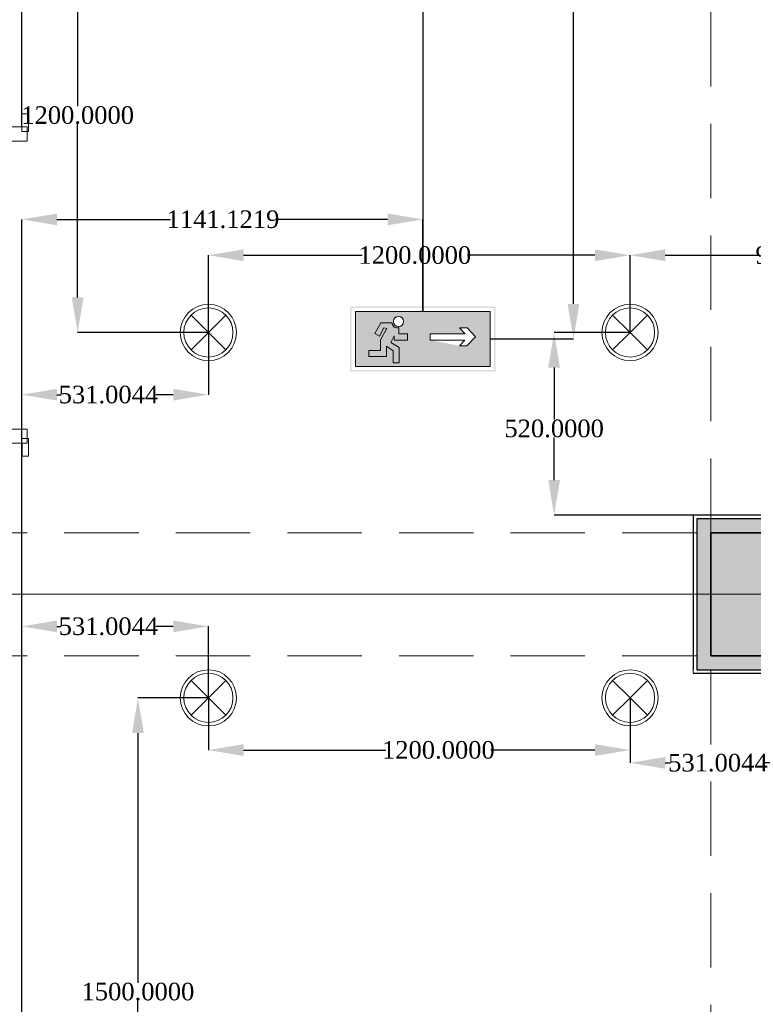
# Model space of a CAD drawing. Header units: millimetres. Extents: x 0 to 88385, y 0 to 41127.
# Tile 163 of 244: x 65089 to 67177, y 31496 to 34299. Entities that reach past the tile are written whole.
import ezdxf
from ezdxf.enums import TextEntityAlignment as Align

# ---------------------------------------------------------------- set-up
doc = ezdxf.new("R2010")
doc.units = ezdxf.units.MM
doc.header["$MEASUREMENT"] = 0
doc.linetypes.add('Dot & Dashed', pattern=[670.277762, 317.5, -176.388889, 0, -176.388874])
doc.linetypes.add('Hidden', pattern=[317.5, 211.666667, -105.833333])
for name, color, linetype in [('- ავარიული განათება', 7, 'Continuous'), ('- განათება', 7, 'Continuous'), ('New_Structural - Bearing', 7, 'Continuous'), ('Structural - Bearing', 7, 'Continuous'), ('Structural - Grid', 7, 'Continuous')]:
    doc.layers.add(name, color=color, linetype=linetype)
for name, color, linetype, lineweight in [('New_Archicad Doors_Pen_No__1', 7, 'Continuous', 13), ('New_Structural - Bearing_Pen_No__1', 7, 'Continuous', 13), ('Structural - Bearing_Pen_No__20', 1, 'Continuous', 0)]:
    doc.layers.add(name, color=color, linetype=linetype, lineweight=lineweight)
for name, color, linetype, lineweight, true_color in [('New_Interior - Lamp_Pen_No__77', 7, 'Continuous', 20, 0xffeb28), ('New_Structural - Bearing_Pen_No__255', 7, 'Continuous', 13, 0xe8e8e8), ('New_Structural - Bearing_Pen_No__5', 7, 'Continuous', 25, 0x40a5ff), ('Structural - Bearing_Pen_No__161', 7, 'Continuous', 13, 0x6a6a6a), ('Structural - Bearing_Pen_No__28', 7, 'Continuous', 35, 0xa80f02), ('Structural - Bearing_Pen_No__81', 7, 'Continuous', 20, 0x6a6a6a), ('Structural - Grid_Pen_No__81', 7, 'Continuous', 20, 0x6a6a6a)]:
    doc.layers.add(name, color=color, linetype=linetype, lineweight=lineweight, true_color=true_color)
doc.styles.add('GENERATED_STYLE_2', font='txt')
doc.styles.get("Standard").update_dxf_attribs({"font": 'sylfaen.ttf'})
doc.dimstyles.get("Standard").update_dxf_attribs({"dimtxt": 0.18, "dimasz": 0.18, "dimexe": 0.18, "dimexo": 0.0625, "dimgap": 0.09, "dimtad": 0, "dimtih": 1, "dimtoh": 1, "dimdec": 4, "dimzin": 0, "dimdsep": 46, "dimtxsty": 'Standard', "dimcen": 0.09, "dimadec": 0, "dimazin": 0, "dimtfac": 1, "dimtdec": 4, "dimtofl": 0, "dimtmove": 0, "dimatfit": 3, "dimfxl": 1, "dimtolj": 1, "dimtzin": 0, "dimarcsym": 0})

# ---------------------------------------------------------------- blocks, each defined once
blk = doc.blocks.new('Door_3')
at = {"layer": 'New_Archicad Doors_Pen_No__1', "color": 7, "linetype": 'Continuous', "lineweight": 13}
for p, q in [((370, 0), (370, 820)), ((370, 820), (410, 820)), ((410, 820), (410, 0)), ((-487, 0), (-487, 19)), ((-487, 19), (-437, 19)), ((-437, 0), (-487, 0)), ((-450, 0), (-487, 0)), ((-450, 0), (-487, 0)), ((-410, 0), (-450, 0)), ((-450, 0), (-450, -115)), ((-450, 0), (-450, -10)), ((-450, 0), (-450, -10)), ((-437, 19), (-437, 0)), ((-410, -115), (-410, 0)), ((410, 0), (370, 0)), ((450, 0), (410, 0)), ((410, 0), (410, -115)), ((437, 19), (487, 19)), ((437, 0), (437, 19)), ((487, 0), (437, 0)), ((450, -115), (450, 0)), ((450, 0), (450, -10)), ((450, 0), (450, -10)), ((450, 0), (487, 0)), ((450, 0), (487, 0)), ((487, 19), (487, 0)), ((-450, -10), (-450, -90)), ((-450, -10), (-450, -90)), ((450, -10), (450, -90)), ((450, -10), (450, -90)), ((-487, -119), (-487, -100)), ((-487, -100), (-437, -100)), ((-450, -100), (-487, -100)), ((-450, -100), (-487, -100)), ((-450, -90), (-450, -100)), ((-450, -90), (-450, -100)), ((-437, -100), (-437, -119)), ((437, -100), (487, -100)), ((437, -119), (437, -100)), ((450, -90), (450, -100)), ((450, -90), (450, -100)), ((450, -100), (487, -100)), ((450, -100), (487, -100)), ((487, -100), (487, -119)), ((-437, -119), (-487, -119)), ((-450, -115), (-410, -115)), ((410, -115), (450, -115)), ((487, -119), (437, -119))]:
    blk.add_line(p, q, dxfattribs=at)
blk.add_arc((410, 0), 820, 90, 180, dxfattribs=at)
blk = doc.blocks.new('Wall_61', base_point=(-19144.8, 39238))
at = {"layer": 'New_Structural - Bearing_Pen_No__1', "color": 7, "linetype": 'Continuous', "lineweight": 13}
for p, q in [((-19154.8, 33993.1), (-19144.8, 33993.1)), ((-19154.8, 33093.1), (-19144.8, 33093.1))]:
    blk.add_line(p, q, dxfattribs=at)
at = {"layer": 'New_Structural - Bearing_Pen_No__5', "color": 161, "linetype": 'Continuous', "lineweight": 25, "true_color": 0x40a5ff}
for p, q in [((-19144.8, 33993.1), (-19144.8, 34030.1)), ((-19144.8, 33093.1), (-19144.8, 33056.1))]:
    blk.add_line(p, q, dxfattribs=at)
at = {"layer": 'New_Structural - Bearing_Pen_No__5', "color": 161, "linetype": 'Continuous', "lineweight": 25, "true_color": 0x40a5ff, "flags": 128}
for points in [[(-19144.8, 33993.1), (-19144.8, 38988)], [(-19144.8, 22843.6), (-19144.8, 33093.1)]]:
    blk.add_lwpolyline(points, dxfattribs=at)
at = {"layer": 'New_Archicad Doors_Pen_No__1', "color": 7, "linetype": 'Continuous', "lineweight": 13, "xscale": -1, "zscale": 1000, "rotation": 89.99999999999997}
blk.add_blockref('Door_3', (-19244.8, 33543.1), dxfattribs=at)
blk = doc.blocks.new('Wall_172', base_point=(-16833.8, 32488))
at = {"layer": 'New_Structural - Bearing_Pen_No__255', "linetype": 'Continuous', "lineweight": 13, "true_color": 0xe8e8e8}
for points in [[(-17183.8, 32488), (-17223.8, 32488), (-17223.8, 32448)], [(-17183.8, 32488), (-17223.8, 32448), (-17183.8, 32448)], [(-17183.8, 32448), (-16833.8, 32448), (-16833.8, 32488), (-17183.8, 32488)]]:
    blk.add_hatch(color=254, dxfattribs=at).paths.add_polyline_path(points)
at = {"layer": 'New_Structural - Bearing_Pen_No__1', "color": 7, "linetype": 'Continuous', "lineweight": 13, "flags": 128}
blk.add_lwpolyline([(-17233.8, 32438), (-17233.8, 32448)], dxfattribs=at)
at = {"layer": 'New_Structural - Bearing_Pen_No__5', "color": 161, "linetype": 'Continuous', "lineweight": 25, "true_color": 0x40a5ff}
for p, q in [((-17223.8, 32488), (-17223.8, 32448)), ((-17223.8, 32448), (-17183.8, 32448)), ((-17183.8, 32448), (-16833.8, 32448)), ((-16833.8, 32448), (-16793.8, 32448))]:
    blk.add_line(p, q, dxfattribs=at)
at = {"layer": 'New_Structural - Bearing_Pen_No__5', "color": 161, "linetype": 'Continuous', "lineweight": 25, "true_color": 0x40a5ff, "flags": 128}
blk.add_lwpolyline([(-17233.8, 32438), (-16793.8, 32438)], dxfattribs=at)
blk = doc.blocks.new('Wall_173', base_point=(-17183.8, 32488))
at = {"layer": 'New_Structural - Bearing_Pen_No__255', "linetype": 'Continuous', "lineweight": 13, "true_color": 0xe8e8e8}
for points in [[(-17223.8, 32878), (-17183.8, 32838), (-17183.8, 32878)], [(-17223.8, 32838), (-17183.8, 32838), (-17223.8, 32878)], [(-17223.8, 32838), (-17223.8, 32488), (-17183.8, 32488), (-17183.8, 32838)]]:
    blk.add_hatch(color=254, dxfattribs=at).paths.add_polyline_path(points)
at = {"layer": 'New_Structural - Bearing_Pen_No__1', "color": 7, "linetype": 'Continuous', "lineweight": 13, "flags": 128}
blk.add_lwpolyline([(-17233.8, 32888), (-17223.8, 32888)], dxfattribs=at)
at = {"layer": 'New_Structural - Bearing_Pen_No__5', "color": 161, "linetype": 'Continuous', "lineweight": 25, "true_color": 0x40a5ff}
for p, q in [((-17183.8, 32878), (-17223.8, 32878)), ((-17223.8, 32878), (-17223.8, 32838)), ((-17223.8, 32838), (-17223.8, 32488)), ((-17223.8, 32488), (-17223.8, 32448))]:
    blk.add_line(p, q, dxfattribs=at)
at = {"layer": 'New_Structural - Bearing_Pen_No__5', "color": 161, "linetype": 'Continuous', "lineweight": 25, "true_color": 0x40a5ff, "flags": 128}
blk.add_lwpolyline([(-17233.8, 32888), (-17233.8, 32448)], dxfattribs=at)
blk = doc.blocks.new('Wall_174', base_point=(-17183.8, 32838))
at = {"layer": 'New_Structural - Bearing_Pen_No__255', "linetype": 'Continuous', "lineweight": 13, "true_color": 0xe8e8e8}
for points in [[(-17183.8, 32878), (-17183.8, 32838), (-16883.8, 32838), (-16883.8, 32878)], [(-16833.8, 32878), (-16873.8, 32878), (-16873.8, 32838), (-16833.8, 32838)]]:
    blk.add_hatch(color=254, dxfattribs=at).paths.add_polyline_path(points)
at = {"layer": 'New_Structural - Bearing_Pen_No__5', "color": 161, "linetype": 'Continuous', "lineweight": 25, "true_color": 0x40a5ff}
for p, q in [((-17183.8, 32878), (-17223.8, 32878)), ((-16883.8, 32878), (-17183.8, 32878)), ((-16883.8, 32878), (-16883.8, 32838)), ((-16833.8, 32878), (-16873.8, 32878)), ((-16793.8, 32878), (-16833.8, 32878))]:
    blk.add_line(p, q, dxfattribs=at)
at = {"layer": 'New_Structural - Bearing_Pen_No__5', "color": 161, "linetype": 'Continuous', "lineweight": 25, "true_color": 0x40a5ff, "flags": 128}
blk.add_lwpolyline([(-16793.8, 32888), (-17223.8, 32888)], dxfattribs=at)
blk = doc.blocks.new('Column_24', base_point=(-17008.8, 32663))
at = {"layer": 'Structural - Bearing_Pen_No__161', "linetype": 'Continuous', "lineweight": 0, "true_color": 0x6a6a6a}
blk.add_hatch(color=251, dxfattribs=at).paths.add_polyline_path([(-16833.8, 32488), (-16833.8, 32838), (-17183.8, 32838), (-17183.8, 32488)])
at = {"layer": 'Structural - Bearing_Pen_No__20', "color": 1, "linetype": 'Continuous', "lineweight": 0}
for p, q in [((-17008.8, 32743), (-17008.8, 32918)), ((-17088.8, 32663), (-17263.8, 32663)), ((-16928.8, 32663), (-16753.8, 32663)), ((-17008.8, 32583), (-17008.8, 32408))]:
    blk.add_line(p, q, dxfattribs=at)
blk.add_point((-17008.8, 32663), dxfattribs=at)
at = {"layer": 'Structural - Bearing_Pen_No__28', "color": 14, "linetype": 'Continuous', "lineweight": 35, "true_color": 0xa80f02, "flags": 128}
blk.add_lwpolyline([(-16833.8, 32488), (-16833.8, 32838), (-17183.8, 32838), (-17183.8, 32488)], close=True, dxfattribs=at)
blk = doc.blocks.new('Standard grid marker')
at = {"layer": 'Structural - Grid_Pen_No__81', "color": 251, "linetype": 'Continuous', "lineweight": 20, "true_color": 0x6a6a6a}
blk.add_line((1000, 0), (51328.1, 0), dxfattribs=at)
at = {"layer": 'Structural - Grid_Pen_No__81', "color": 251, "lineweight": 20, "true_color": 0x6a6a6a, "style": 'GENERATED_STYLE_2'}
for tag, p in [('AC_MarkerText_1_0', (-100, -144)), ('AC_MarkerText_1_1', (52428.1, -144))]:
    blk.add_attdef(tag, text='', height=100, rotation=180, dxfattribs=at).set_placement(p, align=Align.TOP_CENTER)
blk = doc.blocks.new('Beam_4', base_point=(-17008.8, 14663))
at = {"layer": 'Structural - Bearing_Pen_No__81', "color": 251, "linetype": 'Hidden', "lineweight": 20, "true_color": 0x6a6a6a}
for p, q in [((-17183.8, 32838), (-17183.8, 38888)), ((-17183.8, 26838), (-17183.8, 32488))]:
    blk.add_line(p, q, dxfattribs=at)
blk = doc.blocks.new('Beam_13', base_point=(-47008.8, 32663))
at = {"layer": 'Structural - Bearing_Pen_No__81', "color": 251, "linetype": 'Hidden', "lineweight": 20, "true_color": 0x6a6a6a}
for p, q in [((-22833.8, 32838), (-17183.8, 32838)), ((-22833.8, 32488), (-17183.8, 32488))]:
    blk.add_line(p, q, dxfattribs=at)
at = {"layer": 'Structural - Bearing_Pen_No__81', "color": 251, "linetype": 'Dot & Dashed', "lineweight": 20, "true_color": 0x6a6a6a}
blk.add_line((-47008.8, 32663), (991.2, 32663), dxfattribs=at)
blk = doc.blocks.new('Recessed Spot')
at = {"layer": 'New_Interior - Lamp_Pen_No__77', "color": 2, "linetype": 'Continuous', "lineweight": 20, "true_color": 0xffeb28}
for q in [(-49.5, 49.5), (49.5, 49.5), (-49.5, -49.5), (49.5, -49.5)]:
    blk.add_line((0, 0), q, dxfattribs=at)
at = {"layer": 'New_Interior - Lamp_Pen_No__77', "color": 2, "linetype": 'Continuous', "lineweight": 20, "true_color": 0xffeb28, "flags": 128}
blk.add_lwpolyline([(80, 0, 1), (-80, 0, 1)], format="xyb", close=True, dxfattribs=at)
at = {"layer": 'New_Interior - Lamp_Pen_No__77', "color": 2, "linetype": 'Continuous', "lineweight": 20, "true_color": 0xffeb28}
blk.add_circle((0, 0), 70, dxfattribs=at)
blk = doc.blocks.new('*D1215')
at = {"layer": '- განათება', "color": 0, "lineweight": -2, "transparency": 16777216}
for p, q in [((65626.5, 32367.9), (65626.5, 32219.3)), ((66826.5, 32367.9), (66826.5, 32219.3)), ((65726.5, 32219.5), (66131.4, 32219.5)), ((66726.5, 32219.5), (66430.6, 32219.5))]:
    blk.add_line(p, q, dxfattribs=at)
at = {"layer": '- განათება', "color": 0, "transparency": 16777216}
for points in [[(65726.5, 32236.2), (65726.5, 32202.8), (65626.5, 32219.5)], [(66726.5, 32236.2), (66726.5, 32202.8), (66826.5, 32219.5)]]:
    blk.add_solid(points, dxfattribs=at)
at = {"layer": 'Defpoints', "color": 0, "transparency": 16777216}
for p in [(65626.5, 32368), (66826.5, 32368), (65626.5, 32219.5)]:
    blk.add_point(p, dxfattribs=at)
at = {"layer": '- განათება', "color": 0, "transparency": 16777216, "insert": (66281, 32219.5), "char_height": 50, "attachment_point": 5}
blk.add_mtext('\\A1;{\\fSylfaen|b0|i0|c0|p18;1200.0000}', dxfattribs=at)
blk = doc.blocks.new('*D1216')
at = {"layer": '- განათება', "color": 0, "lineweight": -2, "transparency": 16777216}
for p, q in [((65095.5, 32374.3), (65095.5, 32571.7)), ((65195.5, 32571.5), (65207.4, 32571.5)), ((65526.5, 32571.5), (65476.6, 32571.5)), ((65626.5, 32368), (65626.5, 32571.7))]:
    blk.add_line(p, q, dxfattribs=at)
at = {"layer": '- განათება', "color": 0, "transparency": 16777216}
for points in [[(65195.5, 32588.1), (65195.5, 32554.8), (65095.5, 32571.5)], [(65526.5, 32588.1), (65526.5, 32554.8), (65626.5, 32571.5)]]:
    blk.add_solid(points, dxfattribs=at)
at = {"layer": 'Defpoints', "color": 0, "transparency": 16777216}
for p in [(65095.5, 32571.5), (65095.5, 32374.2), (65626.5, 32368)]:
    blk.add_point(p, dxfattribs=at)
at = {"layer": '- განათება', "color": 0, "transparency": 16777216, "insert": (65342, 32571.5), "char_height": 50, "attachment_point": 5}
blk.add_mtext('\\A1;{\\fSylfaen|b0|i0|c0|p18;531.0044}', dxfattribs=at)
blk = doc.blocks.new('*D1217')
at = {"layer": '- განათება', "color": 0, "lineweight": -2, "transparency": 16777216}
for p, q in [((66826.5, 32367.9), (66826.5, 32182.8)), ((67357.5, 32361.7), (67357.5, 32182.8)), ((66926.5, 32183), (66941.9, 32183)), ((67257.5, 32183), (67211.1, 32183))]:
    blk.add_line(p, q, dxfattribs=at)
at = {"layer": '- განათება', "color": 0, "transparency": 16777216}
for points in [[(66926.5, 32199.7), (66926.5, 32166.3), (66826.5, 32183)], [(67257.5, 32199.7), (67257.5, 32166.3), (67357.5, 32183)]]:
    blk.add_solid(points, dxfattribs=at)
at = {"layer": 'Defpoints', "color": 0, "transparency": 16777216}
for p in [(66826.5, 32368), (67357.5, 32361.7), (66826.5, 32183)]:
    blk.add_point(p, dxfattribs=at)
at = {"layer": '- განათება', "color": 0, "transparency": 16777216, "insert": (67076.5, 32183), "char_height": 50, "attachment_point": 5}
blk.add_mtext('\\A1;{\\fSylfaen|b0|i0|c0|p18;531.0044}', dxfattribs=at)
blk = doc.blocks.new('*D1223')
at = {"layer": '- განათება', "color": 0, "lineweight": -2, "transparency": 16777216}
for p, q in [((65626.4, 34608), (65254.2, 34608)), ((65254.4, 34508), (65254.4, 34052.1)), ((65254.4, 33508), (65254.4, 34000.9)), ((65626.4, 33408), (65254.2, 33408))]:
    blk.add_line(p, q, dxfattribs=at)
at = {"layer": '- განათება', "color": 0, "transparency": 16777216}
for points in [[(65237.7, 34508), (65271, 34508), (65254.4, 34608)], [(65237.7, 33508), (65271, 33508), (65254.4, 33408)]]:
    blk.add_solid(points, dxfattribs=at)
at = {"layer": 'Defpoints', "color": 0, "transparency": 16777216}
for p in [(65626.5, 34608), (65254.4, 33408), (65626.5, 33408)]:
    blk.add_point(p, dxfattribs=at)
at = {"layer": '- განათება', "color": 0, "transparency": 16777216, "insert": (65254.4, 34026.5), "char_height": 50, "attachment_point": 5}
blk.add_mtext('\\A1;{\\fSylfaen|b0|i0|c0|p18;1200.0000}', dxfattribs=at)
blk = doc.blocks.new('*D1224')
at = {"layer": '- განათება', "color": 0, "lineweight": -2, "transparency": 16777216}
for p, q in [((65626.5, 33407.9), (65626.5, 33230.8)), ((65095.5, 33033.8), (65095.5, 33231.2)), ((65195.5, 33231), (65207.4, 33231)), ((65526.5, 33231), (65476.6, 33231))]:
    blk.add_line(p, q, dxfattribs=at)
at = {"layer": '- განათება', "color": 0, "transparency": 16777216}
for points in [[(65195.5, 33247.7), (65195.5, 33214.3), (65095.5, 33231)], [(65526.5, 33247.7), (65526.5, 33214.3), (65626.5, 33231)]]:
    blk.add_solid(points, dxfattribs=at)
at = {"layer": 'Defpoints', "color": 0, "transparency": 16777216}
for p in [(65626.5, 33408), (65095.5, 33231), (65095.5, 33033.7)]:
    blk.add_point(p, dxfattribs=at)
at = {"layer": '- განათება', "color": 0, "transparency": 16777216, "insert": (65342, 33231), "char_height": 50, "attachment_point": 5}
blk.add_mtext('\\A1;{\\fSylfaen|b0|i0|c0|p18;531.0044}', dxfattribs=at)
blk = doc.blocks.new('*D1225')
at = {"layer": '- განათება', "color": 0, "lineweight": -2, "transparency": 16777216}
for p, q in [((66826.4, 33408), (66610.3, 33408)), ((66610.5, 33308), (66610.5, 33160.1)), ((66610.5, 32988), (66610.5, 33108.9)), ((67056.4, 32888), (66610.3, 32888))]:
    blk.add_line(p, q, dxfattribs=at)
at = {"layer": '- განათება', "color": 0, "transparency": 16777216}
for points in [[(66593.8, 33308), (66627.2, 33308), (66610.5, 33408)], [(66593.8, 32988), (66627.2, 32988), (66610.5, 32888)]]:
    blk.add_solid(points, dxfattribs=at)
at = {"layer": 'Defpoints', "color": 0, "transparency": 16777216}
for p in [(66826.5, 33408), (66610.5, 32888), (67056.5, 32888)]:
    blk.add_point(p, dxfattribs=at)
at = {"layer": '- განათება', "color": 0, "transparency": 16777216, "insert": (66610.5, 33134.5), "char_height": 50, "attachment_point": 5}
blk.add_mtext('\\A1;{\\fSylfaen|b0|i0|c0|p18;520.0000}', dxfattribs=at)
blk = doc.blocks.new('*D1226')
at = {"layer": '- განათება', "color": 0, "lineweight": -2, "transparency": 16777216}
for p, q in [((65626.5, 33408), (65626.5, 33628.2)), ((65726.5, 33628), (66064.4, 33628)), ((66726.5, 33628), (66363.6, 33628)), ((66826.5, 33408), (66826.5, 33628.2))]:
    blk.add_line(p, q, dxfattribs=at)
at = {"layer": '- განათება', "color": 0, "transparency": 16777216}
for points in [[(65726.5, 33644.7), (65726.5, 33611.3), (65626.5, 33628)], [(66726.5, 33644.7), (66726.5, 33611.3), (66826.5, 33628)]]:
    blk.add_solid(points, dxfattribs=at)
at = {"layer": 'Defpoints', "color": 0, "transparency": 16777216}
for p in [(65626.5, 33628), (65626.5, 33408), (66826.5, 33408)]:
    blk.add_point(p, dxfattribs=at)
at = {"layer": '- განათება', "color": 0, "transparency": 16777216, "insert": (66214, 33628), "char_height": 50, "attachment_point": 5}
blk.add_mtext('\\A1;{\\fSylfaen|b0|i0|c0|p18;1200.0000}', dxfattribs=at)
blk = doc.blocks.new('*D1227')
at = {"layer": '- განათება', "color": 0, "lineweight": -2, "transparency": 16777216}
for p, q in [((66826.5, 33408), (66826.5, 33628.2)), ((66926.5, 33628), (67191, 33628)), ((67691.5, 33628), (67459, 33628)), ((67791.5, 33408), (67791.5, 33628.2))]:
    blk.add_line(p, q, dxfattribs=at)
at = {"layer": '- განათება', "color": 0, "transparency": 16777216}
for points in [[(66926.5, 33644.7), (66926.5, 33611.3), (66826.5, 33628)], [(67691.5, 33644.7), (67691.5, 33611.3), (67791.5, 33628)]]:
    blk.add_solid(points, dxfattribs=at)
at = {"layer": 'Defpoints', "color": 0, "transparency": 16777216}
for p in [(66826.5, 33628), (66826.5, 33408), (67791.5, 33408)]:
    blk.add_point(p, dxfattribs=at)
at = {"layer": '- განათება', "color": 0, "transparency": 16777216, "insert": (67325, 33628), "char_height": 50, "attachment_point": 5}
blk.add_mtext('\\A1;{\\fSylfaen|b0|i0|c0|p18;965.0000}', dxfattribs=at)
blk = doc.blocks.new('*D1275')
at = {"layer": '- განათება', "color": 0, "lineweight": -2, "transparency": 16777216}
for p, q in [((65626.4, 32368), (65425.8, 32368)), ((65426, 32268), (65426, 31557.1)), ((65426, 30968), (65426, 31505.9)), ((65626.4, 30868), (65425.8, 30868))]:
    blk.add_line(p, q, dxfattribs=at)
at = {"layer": '- განათება', "color": 0, "transparency": 16777216}
for points in [[(65409.3, 32268), (65442.7, 32268), (65426, 32368)], [(65409.3, 30968), (65442.7, 30968), (65426, 30868)]]:
    blk.add_solid(points, dxfattribs=at)
at = {"layer": 'Defpoints', "color": 0, "transparency": 16777216}
for p in [(65626.5, 32368), (65426, 30868), (65626.5, 30868)]:
    blk.add_point(p, dxfattribs=at)
at = {"layer": '- განათება', "color": 0, "transparency": 16777216, "insert": (65426, 31531.5), "char_height": 50, "attachment_point": 5}
blk.add_mtext('\\A1;{\\fSylfaen|b0|i0|c0|p18;1500.0000}', dxfattribs=at)
blk = doc.blocks.new('ექსიტიი')
at = {"layer": '- ავარიული განათება', "linetype": 'Continuous', "lineweight": 35}
h = blk.add_hatch(color=7, dxfattribs=at)
h.paths.add_polyline_path([(-16445, -14820.3), (-15390.6, -14820.3), (-15390.6, -14349.4), (-16445, -14349.4)])
h.paths.add_polyline_path([(-15397.3, -14813.4), (-16437.8, -14813.4), (-16437.8, -14356.3), (-15397.3, -14356.3)], flags=0)
at = {"layer": '- ავარიული განათება', "transparency": 33554687}
h = blk.add_hatch(color=3, dxfattribs=at)
h.dxf.hatch_style = 1
h.paths.add_polyline_path([(-16408.1, -14386.1), (-16408.1, -14784.7), (-15427.6, -14784.7), (-15427.6, -14386.1)])
h.paths.add_polyline_path([(-15863, -14548.3), (-15610.3, -14548.3), (-15649.7, -14504.6), (-15594.1, -14504.6), (-15533.9, -14570.2), (-15596.7, -14635.1), (-15651.9, -14635.1), (-15863, -14592.8)], flags=16)
h.paths.add_polyline_path([(-16057.2, -14458.4, -1), (-16131.7, -14458.4, -1)], flags=16)
h.paths.add_polyline_path([(-16126, -14561.5), (-16141.3, -14592.8), (-16126, -14592.8)], flags=16)
at = {"layer": '- ავარიული განათება', "color": 7, "linetype": 'Continuous', "lineweight": 13}
for p, q in [((-15427.6, -14386.1), (-16408.1, -14386.1)), ((-16408.1, -14386.1), (-16408.1, -14784.7)), ((-15427.6, -14784.7), (-15427.6, -14386.1)), ((-16223.4, -14468.8), (-16267.9, -14544.8)), ((-16141.5, -14468.8), (-16223.4, -14468.8)), ((-16233.3, -14564.8), (-16200.4, -14503)), ((-16180, -14508.6), (-16224.8, -14591.8)), ((-16200.4, -14503), (-16180, -14508.6)), ((-16092.1, -14548.3), (-16092.1, -14502.8)), ((-15594.1, -14504.6), (-15649.7, -14504.6)), ((-15649.7, -14504.6), (-15610.3, -14548.3)), ((-15533.9, -14570.2), (-15594.1, -14504.6)), ((-16267.9, -14544.8), (-16233.3, -14564.8)), ((-16224.8, -14591.8), (-16224.8, -14670.1)), ((-16149.6, -14609.7), (-16126, -14561.5)), ((-16089.2, -14646.5), (-16149.6, -14609.7)), ((-16126, -14561.5), (-16126, -14592.8)), ((-16126, -14592.8), (-16028.8, -14592.8)), ((-16028.8, -14548.3), (-16092.1, -14548.3)), ((-16028.8, -14592.8), (-16028.8, -14548.3)), ((-15610.3, -14548.3), (-15863, -14548.3)), ((-15863, -14548.3), (-15863, -14592.8)), ((-15863, -14592.8), (-15610.8, -14592.8)), ((-15610.8, -14592.8), (-15651.9, -14635.1)), ((-15596.7, -14635.1), (-15533.9, -14570.2)), ((-16224.8, -14670.1), (-16310.3, -14670.1)), ((-16310.3, -14670.1), (-16310.3, -14711.9)), ((-16180.7, -14711.9), (-16180.7, -14638.2)), ((-16180.7, -14638.2), (-16132.6, -14671.1)), ((-16132.6, -14671.1), (-16132.6, -14757.7)), ((-16089.2, -14757.7), (-16089.2, -14646.5)), ((-15651.9, -14635.1), (-15596.7, -14635.1)), ((-16310.3, -14711.9), (-16180.7, -14711.9)), ((-16132.6, -14757.7), (-16089.2, -14757.7)), ((-16408.1, -14784.7), (-15427.6, -14784.7))]:
    blk.add_line(p, q, dxfattribs=at)
for centre, start, end in [((-16104.3, -14467.6), 181.79553, 289.06844), ((-16094.5, -14458.4), 360, 180), ((-16094.5, -14458.4), 180, 0)]:
    blk.add_arc(centre, 37.2, start, end, dxfattribs=at)
blk = doc.blocks.new('*D1404')
at = {"layer": '- ავარიული განათება', "color": 0, "lineweight": -2, "transparency": 16777216}
for p, q in [((66044.9, 38084.7), (66665.7, 38084.7)), ((66665.5, 37984.7), (66665.5, 36732.8)), ((66665.5, 33489.6), (66665.5, 36681.3)), ((66428.5, 33389.6), (66665.7, 33389.6))]:
    blk.add_line(p, q, dxfattribs=at)
at = {"layer": '- ავარიული განათება', "color": 0, "transparency": 16777216}
for points in [[(66648.8, 37984.7), (66682.2, 37984.7), (66665.5, 38084.7)], [(66648.8, 33489.6), (66682.2, 33489.6), (66665.5, 33389.6)]]:
    blk.add_solid(points, dxfattribs=at)
at = {"layer": 'Defpoints', "color": 0, "transparency": 16777216}
for p in [(66044.8, 38084.7), (66665.5, 38084.7), (66428.4, 33389.6)]:
    blk.add_point(p, dxfattribs=at)
at = {"layer": '- ავარიული განათება', "color": 0, "transparency": 16777216, "insert": (66665.5, 36707.1), "char_height": 50, "attachment_point": 5}
blk.add_mtext('\\A1;{\\fSylfaen|b0|i0|c0|p18;4695.1344}', dxfattribs=at)
blk = doc.blocks.new('*D1405')
at = {"layer": '- ავარიული განათება', "color": 0, "lineweight": -2, "transparency": 16777216}
for p, q in [((65095.5, 33056.1), (65095.5, 33730.2)), ((65195.5, 33730), (65518.5, 33730)), ((66136.6, 33730), (65817.5, 33730)), ((66236.6, 33467.6), (66236.6, 33730.2))]:
    blk.add_line(p, q, dxfattribs=at)
at = {"layer": '- ავარიული განათება', "color": 0, "transparency": 16777216}
for points in [[(65195.5, 33746.7), (65195.5, 33713.3), (65095.5, 33730)], [(66136.6, 33746.7), (66136.6, 33713.3), (66236.6, 33730)]]:
    blk.add_solid(points, dxfattribs=at)
at = {"layer": 'Defpoints', "color": 0, "transparency": 16777216}
for p in [(66236.6, 33730), (66236.6, 33467.5), (65095.5, 33056.1)]:
    blk.add_point(p, dxfattribs=at)
at = {"layer": '- ავარიული განათება', "color": 0, "transparency": 16777216, "insert": (65668, 33730), "char_height": 50, "attachment_point": 5}
blk.add_mtext('\\A1;{\\fSylfaen|b0|i0|c0|p18;1141.1219}', dxfattribs=at)

msp = doc.modelspace()

# ---------------------------------------------------------------- linework, layer by layer
at = {"layer": '- ავარიული განათება', "color": 3}
msp.add_lwpolyline([(66236.62339, 37998.14012), (66236.62339, 33467.53768)], dxfattribs=at)

# ---------------------------------------------------------------- block references
at = {"layer": '- ავარიული განათება', "xscale": 0.3911874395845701, "yscale": 0.3911874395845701, "zscale": 0.3911874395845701}
msp.add_blockref('ექსიტიი', (72463.50142, 39095.18041), dxfattribs=at)
at = {"layer": '- განათება', "color": 2, "linetype": 'Continuous', "lineweight": 20, "true_color": 0xffeb28, "zscale": 1000}
for p in [(65626.5059, 33407.98097), (66826.5059, 33407.98097), (65626.5059, 32367.98097), (66826.5059, 32367.98097)]:
    msp.add_blockref('Recessed Spot', p, dxfattribs=at)
at = {"layer": 'New_Structural - Bearing', "color": 7, "lineweight": 35}
for name, p in [('Wall_61', (65095.50151, 39237.98097)), ('Wall_173', (67056.5059, 32487.98097)), ('Wall_174', (67056.5059, 32837.98097)), ('Wall_172', (67406.5059, 32487.98097))]:
    msp.add_blockref(name, p, dxfattribs=at)
at = {"layer": 'Structural - Bearing', "color": 251, "lineweight": 20, "true_color": 0x6a6a6a}
for name, p in [('Beam_4', (67231.5059, 14662.98097)), ('Beam_13', (37231.5059, 32662.98097))]:
    msp.add_blockref(name, p, dxfattribs=at)
at = {"layer": 'Structural - Bearing', "color": 14, "lineweight": 35, "true_color": 0xa80f02}
msp.add_blockref('Column_24', (67231.5059, 32662.98097), dxfattribs=at)
at = {"layer": 'Structural - Grid', "color": 8, "linetype": 'Continuous', "lineweight": 15, "zscale": 1000, "rotation": 180}
msp.add_blockref('Standard grid marker', (88184.57817, 32662.98097), dxfattribs=at)

# ---------------------------------------------------------------- dimensions: what is measured, and where the dimension line sits
at = {"layer": '- ავარიული განათება', "color": 1}
dim = msp.add_linear_dim(base=(66665.5, 38084.6913079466), p1=(66428.4044969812, 33389.5568586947), p2=(66044.8422867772, 38084.6913079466), angle=90, text='{\\fSylfaen|b0|i0|c0|p18;<>}', dimstyle='Standard', override={"dimtxt": 50, "dimasz": 100}, dxfattribs=at)
dim.commit()
dim.dimension.update_dxf_attribs({"geometry": '*D1404', "text_midpoint": (66665.5, 36707.0519701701), "dimtype": 160})
dim = msp.add_linear_dim(base=(66236.62339, 33730), p1=(65095.50151, 33056.08613), p2=(66236.62339, 33467.53768), text='{\\fSylfaen|b0|i0|c0|p18;<>}', dimstyle='Standard', override={"dimtxt": 50, "dimasz": 100}, dxfattribs=at)
dim.commit()
dim.dimension.update_dxf_attribs({"geometry": '*D1405', "text_midpoint": (65668, 33730), "dimtype": 160})
at = {"layer": '- განათება', "color": 1}
for base, p1, p2, angle, picture, middle in [((65254.3621, 33407.98097), (65626.5059, 34607.98097), (65626.5059, 33407.98097), 270, '*D1223', (65254.3621, 34026.5)), ((65626.5059, 33628), (66826.5059, 33407.98097), (65626.5059, 33407.98097), 180, '*D1226', (66214, 33628)), ((66826.5059, 33628), (67791.5059, 33407.98097), (66826.5059, 33407.98097), 180, '*D1227', (67325, 33628)), ((65095.50151, 33231), (65626.5059, 33407.98097), (65095.50151, 33033.74177), 180, '*D1224', (65342, 33231)), ((66610.5059, 32887.98097), (66826.5059, 33407.98097), (67056.5059, 32887.98097), 270, '*D1225', (66610.5059, 33134.5)), ((65095.50151, 32571.48097), (65626.5059, 32367.98097), (65095.50151, 32374.22274), 180, '*D1216', (65342, 32571.48097)), ((65426, 30867.98097), (65626.5059, 32367.98097), (65626.5059, 30867.98097), 270, '*D1275', (65426, 31531.5)), ((65626.5059, 32219.5), (66826.5059, 32367.98097), (65626.5059, 32367.98097), 180, '*D1215', (66281, 32219.5)), ((66826.5059, 32183), (67357.51029, 32361.7392), (66826.5059, 32367.98097), 180, '*D1217', (67076.5, 32183))]:
    dim = msp.add_linear_dim(base=base, p1=p1, p2=p2, angle=angle, text='{\\fSylfaen|b0|i0|c0|p18;<>}', dimstyle='Standard', override={"dimtxt": 50, "dimasz": 100}, dxfattribs=at)
    dim.commit()
    dim.dimension.update_dxf_attribs({"geometry": picture, "text_midpoint": middle, "dimtype": 160})

doc.saveas('drawing.dxf')
